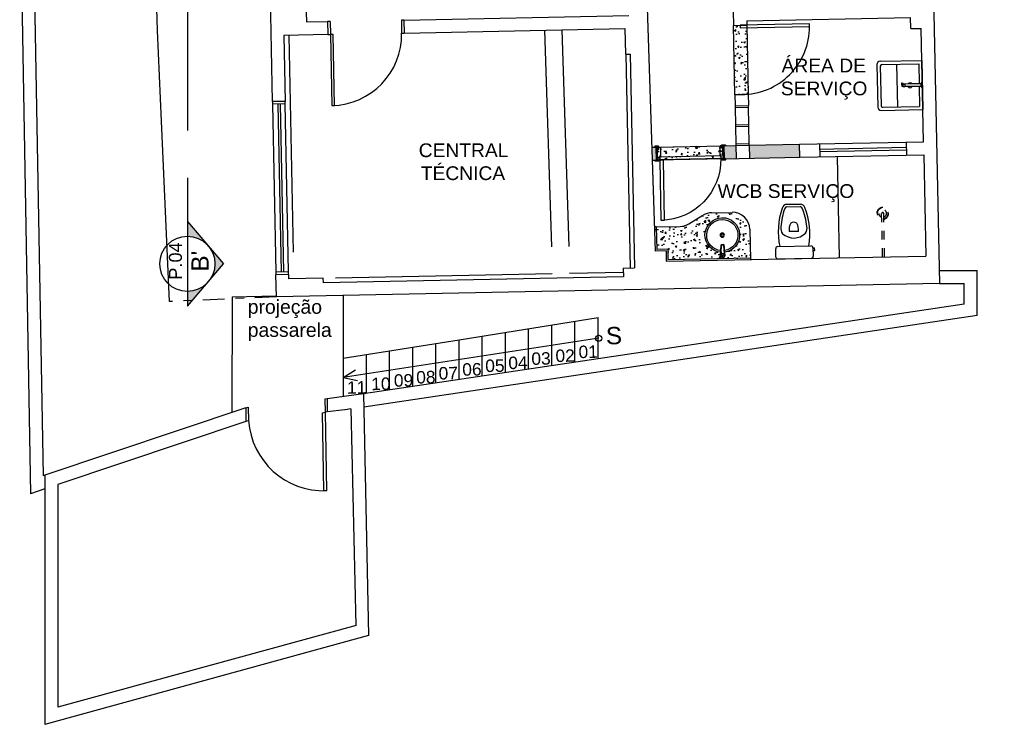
# Model space of a CAD drawing. Header units: inches. Extents: x 276 to 434, y 139 to 224.
# Tile 19 of 48: x 366 to 378, y 139 to 147. Entities that reach past the tile are written whole.
import ezdxf

# ---------------------------------------------------------------- set-up
doc = ezdxf.new("R2010")
doc.units = ezdxf.units.IN
doc.header["$MEASUREMENT"] = 0
for name, pattern in [('DASHDOT2', [0.5, 0.25, -0.125, 0, -0.125]), ('DASHDOTX2', [2, 1, -0.5, 0, -0.5]), ('DASHED2', [0.375, 0.25, -0.125]), ('HIDDEN2', [0.1875, 0.125, -0.0625])]:
    doc.linetypes.add(name, pattern=pattern)
for name, color, linetype in [('TJ-CONSTRUIR', 12, 'Continuous'), ('TJ-ESQUADRIA1', 1, 'Continuous'), ('TJ-ESQUADRIA2', 2, 'Continuous'), ('TJ-ESQUADRIAS', 2, 'Continuous'), ('TJ-GRANITOVISTA', 2, 'Continuous'), ('TJ-HACHURA', 8, 'Continuous'), ('TJ-LINHADECORTE', 6, 'DASHDOTX2'), ('TJ-LOUCA', 2, 'Continuous'), ('TJ-MOBILIARIOHIDRO', 2, 'Continuous'), ('TJ-PAREDE', 5, 'Continuous'), ('TJ-PAREDECORTE', 5, 'Continuous'), ('TJ-PAREDEMURO', 4, 'Continuous'), ('TJ-PISO', 1, 'Continuous'), ('TJ-PROJECAO-VIGA', 9, 'DASHDOT2'), ('TJ-PROJECAOACIMA', 1, 'DASHDOT2'), ('TJ-TEXTO01', 1, 'Continuous'), ('TJ-TEXTO01 1PARA100', 1, 'Continuous'), ('TJ-TEXTO03 1PARA100', 3, 'Continuous')]:
    doc.layers.add(name, color=color, linetype=linetype)
doc.styles.add('ARIAL', font='arial.ttf')
doc.styles.get("Standard").update_dxf_attribs({"font": 'arial.ttf'})
pattern_1 = [(50, (0, 0), (0.179315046, -0.015688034), [0.01875, -0.20625]), (355, (0, 0), (-0.03468783, 0.18804803), [0.015, -0.165]), (100.451444, (0.01494, -0.0013), (0.14462721, 0.17236), [0.01593505, -0.17528553]), (46.1842, (0, 0.05), (0.26681033, -0.04137982), [0.028125, -0.309375]), (96.635635, (0.02223, 0.04655), (0.23366549, 0.24352965), [0.02390259, -0.26292844]), (351.184164, (0, 0.05), (0.23366549, 0.24352965), [0.0225, -0.2475]), (21, (0.025, 0.0375), (0.149226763, -0.10065472), [0.01875, -0.20625]), (326, (0.025, 0.0375), (0.06082883, 0.18128751), [0.015, -0.165]), (71.451445, (0.03744, 0.02911), (0.210055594, 0.08063279), [0.01593505, -0.17528553]), (37.5, (0, 0), (0.003039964, 0.083223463), [0, -0.163, 0, -0.1675, 0, -0.165625]), (7.5, (0, 0), (0.065767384, 0.098602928), [0, -0.0955, 0, -0.15925, 0, -0.063125]), (327.5, (-0.05575, 0), (0.133455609, -0.005638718), [0, -0.0625, 0, -0.195, 0, -0.25875]), (317.5, (-0.08075, 0), (0.145796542, 0.025026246), [0, -0.08125, 0, -0.1295, 0, -0.18375])]

# ---------------------------------------------------------------- blocks, each defined once
blk = doc.blocks.new('Tan-p02')
at = {"color": 2}
for p, q in [((0.019, -0.214), (0.019, 0.296)), ((0.019, 0.296), (0.619, 0.296)), ((0.059, -0.194), (0.059, 0.256)), ((0.059, 0.256), (0.302, 0.256)), ((0.357, 0.296), (0.282, 0.296)), ((0.282, 0.296), (0.282, 0.291)), ((0.357, 0.291), (0.282, 0.291)), ((0.302, 0.283), (0.302, 0.058)), ((0.304, 0.281), (0.304, 0.086)), ((0.334, 0.281), (0.304, 0.281)), ((0.334, 0.281), (0.334, 0.086)), ((0.337, 0.283), (0.337, 0.058)), ((0.337, 0.256), (0.579, 0.256)), ((0.357, 0.296), (0.357, 0.291)), ((0.579, -0.194), (0.579, 0.256)), ((0.619, -0.214), (0.619, 0.296)), ((0.288, 0.046), (0.289, 0.055)), ((0.311, 0.047), (0.288, 0.046)), ((0.289, 0.055), (0.302, 0.061)), ((0.302, 0.058), (0.304, 0.084)), ((0.304, 0.056), (0.335, 0.056)), ((0.333, 0.086), (0.306, 0.086)), ((0.312, 0.045), (0.307, 0.056)), ((0.327, 0.045), (0.331, 0.056)), ((0.335, 0.084), (0.337, 0.058)), ((0.059, -0.014), (0.579, -0.014)), ((0.079, -0.214), (0.559, -0.214)), ((0.059, -0.254), (0.579, -0.254))]:
    blk.add_line(p, q, dxfattribs=at)
for points in [[(0.312, 0.046, 0.077146), (0.312, 0.045, 0.236739)], [(0.312, 0.045, 0.236739), (0.312, 0.045, 0.08552), (0.314, 0.044, 0.043127), (0.316, 0.043, 0.031837), (0.319, 0.043, 0.031837), (0.323, 0.043, 0.043127), (0.325, 0.044, 0.08552), (0.327, 0.045, 0.236739), (0.327, 0.045, 0.159785), (0.327, 0.046, 0.08552)]]:
    blk.add_lwpolyline(points, format="xyb", dxfattribs=at)
for centre, radius, start, end in [((0.278, 0.252), 0.0395, 47.8774, 84.1976), ((0.361, 0.252), 0.0395, 95.7962, 132.1288), ((0.319, 0.146), 0.03, 125.2164, 234.7836), ((0.319, 0.146), 0.03, 305.2164, 54.7836), ((0.304, 0.058), 0.002, 180, 270), ((0.306, 0.084), 0.002, 90, 175.5219), ((0.333, 0.084), 0.002, 4.4781, 90), ((0.335, 0.058), 0.002, 270, 0), ((0.059, -0.214), 0.04, 180, 270), ((0.079, -0.194), 0.02, 180, 270), ((0.559, -0.194), 0.02, 270, 360), ((0.579, -0.214), 0.04, 270, 0)]:
    blk.add_arc(centre, radius, start, end, dxfattribs=at)
blk = doc.blocks.new('porta 70')
at = {"layer": 'TJ-ESQUADRIAS'}
for p, q in [((-0.039, 0.377), (0.035, 0.377)), ((-0.039, 0.368), (-0.039, 0.377)), ((-0.033, 0.368), (-0.039, 0.368)), ((-0.039, 0.36), (-0.033, 0.36)), ((-0.033, 0.36), (-0.033, 0.368)), ((0.005, 0.352), (-0.031, 0.352)), ((0.005, 0.351), (0.005, 0.352)), ((0.01, 0.351), (0.005, 0.351)), ((0.005, 0.348), (0.01, 0.348)), ((0.005, 0.344), (0.005, 0.348)), ((0.008, 0.342), (0.005, 0.344)), ((0.103, 0.342), (0.008, 0.342)), ((0.01, 0.348), (0.01, 0.351)), ((0.035, 0.377), (0.111, 0.377)), ((0.085, 0.368), (0.085, 0.36)), ((0.111, 0.368), (0.085, 0.368)), ((0.085, 0.36), (0.111, 0.36)), ((0.111, 0.377), (0.111, 0.368)), ((0.111, 0.36), (0.111, 0.35)), ((-0.039, -0.361), (-0.033, -0.361)), ((-0.039, -0.369), (-0.039, -0.378)), ((-0.033, -0.369), (-0.039, -0.369)), ((-0.039, -0.378), (0.075, -0.378)), ((-0.033, -0.361), (-0.033, -0.369)), ((0.005, -0.353), (-0.031, -0.353)), ((0.008, -0.343), (0.005, -0.345)), ((0.005, -0.345), (0.005, -0.349)), ((0.005, -0.349), (0.01, -0.349)), ((0.005, -0.352), (0.005, -0.353)), ((0.01, -0.352), (0.005, -0.352)), ((0.103, -0.343), (0.008, -0.343)), ((0.01, -0.349), (0.01, -0.352)), ((0.075, -0.378), (0.111, -0.378)), ((0.085, -0.361), (0.111, -0.361)), ((0.085, -0.369), (0.085, -0.361)), ((0.111, -0.369), (0.085, -0.369)), ((0.111, -0.361), (0.111, -0.351)), ((0.111, -0.378), (0.111, -0.369))]:
    blk.add_line(p, q, dxfattribs=at)
for points in [[(-0.039, 0.404), (-0.041, 0.402), (-0.042, 0.402), (-0.042, 0.367), (-0.037, 0.367), (-0.034, 0.364), (-0.034, 0.36), (-0.042, 0.36, -0.414214), (-0.05, 0.368), (-0.05, 0.402, -0.414214), (-0.042, 0.41), (-0.039, 0.41)], [(0.003, 0.343, -0.165409), (0.002, 0.344, 0.159727), (0.003, 0.351), (0.004, 0.351), (0.004, 0.343)], [(0.09, 0.367), (0.087, 0.364), (0.087, 0.36), (0.114, 0.36, 0.414214), (0.122, 0.368), (0.122, 0.402, 0.414214), (0.114, 0.41), (0.111, 0.41), (0.111, 0.367)], [(-0.039, -0.406), (-0.041, -0.404), (-0.042, -0.404), (-0.042, -0.369), (-0.037, -0.369), (-0.034, -0.366), (-0.034, -0.361), (-0.042, -0.361, 0.414214), (-0.05, -0.369), (-0.05, -0.403, 0.414214), (-0.042, -0.411), (-0.039, -0.411)], [(0.003, -0.344, 0.165409), (0.002, -0.345, -0.159727), (0.003, -0.352), (0.004, -0.352), (0.004, -0.344)], [(0.09, -0.369), (0.087, -0.366), (0.087, -0.361), (0.114, -0.361, -0.414214), (0.122, -0.369), (0.122, -0.403, -0.414214), (0.114, -0.411), (0.111, -0.411), (0.111, -0.369)]]:
    blk.add_lwpolyline(points, format="xyb", close=True, dxfattribs=at)
blk.add_lwpolyline([(-0.035, -0.35), (0, -0.35), (0, 0.35), (-0.035, 0.35), (-0.035, -0.35)], dxfattribs=at)
at = {"layer": 'TJ-ESQUADRIAS', "color": 1, "linetype": 'DASHED2', "ltscale": 5}
blk.add_lwpolyline([(-0.735, -0.315), (-0.735, -0.35), (-0.035, -0.35), (-0.035, -0.315), (-0.735, -0.315)], dxfattribs=at)
blk.add_arc((-0.035, -0.35), 0.7, 90, 180, dxfattribs=at)
at = {"layer": 'TJ-ESQUADRIAS'}
for centre, start, end in [((-0.031, 0.36), 180, 270), ((0.103, 0.35), 270, 0), ((-0.031, -0.361), 90, 180), ((0.103, -0.351), 0, 90)]:
    blk.add_arc(centre, 0.008, start, end, dxfattribs=at)
at = {"layer": 'TJ-PAREDECORTE', "linetype": 'Continuous'}
for p, q in [((-0.039, 0.389), (0.111, 0.389)), ((-0.039, -0.391), (0.111, -0.391))]:
    blk.add_line(p, q, dxfattribs=at)
blk = doc.blocks.new('Vaso-p01')
at = {"color": 2}
for p, q in [((-0.162, 0), (0.162, 0)), ((-0.1822, -0.077), (-0.1984, -0.077)), ((-0.1984, -0.077), (-0.1984, -0.1012)), ((-0.1822, -0.1012), (-0.1822, -0.0203)), ((0.1823, -0.0203), (0.1823, -0.1012)), ((-0.1822, -0.1012), (-0.1984, -0.1012)), ((0.162, -0.1215), (-0.162, -0.1215)), ((0.0696, -0.5331), (-0.0696, -0.5331)), ((0.0667, -0.5088), (-0.0667, -0.5088))]:
    blk.add_line(p, q, dxfattribs=at)
at = {"color": 1}
blk.add_line((-0.0446, -0.2666), (0.0468, -0.2666), dxfattribs=at)
at = {"color": 2}
for centre, radius, start, end in [((-0.162, -0.0203), 0.0203, 90, 180), ((0.162, -0.0203), 0.0203, 0, 90), ((-0.162, -0.1012), 0.0203, 180, 270), ((0.5429, -0.2525), 0.6971, 169.17089, 200.59024), ((-0.5429, -0.2525), 0.6971, 339.40976, 10.82911), ((0.162, -0.1012), 0.0203, 270, 0), ((-0.0292, -0.3001), 0.0988, 147.44183, 187.67949), ((0, -0.3672), 0.1647, 46.93851, 133.06149), ((0.0292, -0.3001), 0.0988, 352.32051, 32.55817), ((0.5429, -0.2525), 0.6728, 185.18381, 200.88932), ((-0.5429, -0.2525), 0.6728, 339.11068, 354.81619), ((-0.0589, -0.4806), 0.0536, 198.53904, 258.45994), ((-0.0589, -0.4806), 0.0293, 203.71428, 254.36495), ((0.0589, -0.4806), 0.0293, 285.63505, 336.28572), ((0.0589, -0.4806), 0.0536, 281.54006, 341.46096)]:
    blk.add_arc(centre, radius, start, end, dxfattribs=at)
at = {"color": 1}
for centre, radius, start, end in [((0.09, -0.2818), 0.1355, 173.55884, 209.06103), ((-0.0878, -0.2818), 0.1355, 330.93897, 6.44116), ((0.0011, -0.2978), 0.0579, 239.32968, 300.67032)]:
    blk.add_arc(centre, radius, start, end, dxfattribs=at)
blk = doc.blocks.new('Chuv-p01')
at = {"color": 1, "linetype": 'HIDDEN2', "ltscale": 0.2}
for p, q in [((0, 0.02), (-0.4238, 0.02)), ((0, 0), (-0.4238, 0))]:
    blk.add_line(p, q, dxfattribs=at)
for centre, radius, start, end in [((-0.425, 0.01), 0.0577, 9.9762, 350.0238), ((-0.425, 0.01), 0.0527, 10.93342, 349.06658), ((-0.425, 0.01), 0.0377, 15.37203, 344.62797), ((-0.4238, 0.01), 0.01, 90, 270)]:
    blk.add_arc(centre, radius, start, end, dxfattribs=at)
blk = doc.blocks.new('pia-padrao')
at = {"color": 2}
for p, q in [((-0.015, -0.111), (-0.025, -0.241)), ((-0.015, -0.111), (0.015, -0.111)), ((0.025, -0.241), (0.015, -0.111))]:
    blk.add_line(p, q, dxfattribs=at)
at = {"color": 1}
for p, q in [((-0.01, -0.116), (-0.015, -0.111)), ((0.01, -0.116), (0.015, -0.111)), ((-0.018, -0.217), (-0.019, -0.223)), ((-0.014, -0.165), (-0.018, -0.217)), ((-0.01, -0.116), (-0.014, -0.165)), ((-0.01, -0.116), (0.01, -0.116)), ((0.017, -0.197), (0.01, -0.116)), ((0.017, -0.197), (0.018, -0.217)), ((0.019, -0.223), (0.018, -0.217))]:
    blk.add_line(p, q, dxfattribs=at)
for p, q in [((0.011, -0.217), (0.019, -0.225)), ((0.019, -0.225), (0.019, -0.223))]:
    blk.add_line(p, q)
at = {"color": 1, "ltscale": 0.5}
for radius in [0.025, 0.015]:
    blk.add_circle((0, 0), radius, dxfattribs=at)
at = {"color": 1}
blk.add_circle((0, -0.235), 0.00643, dxfattribs=at)
at = {"color": 2, "ltscale": 0.5}
for radius, start, end in [(0.2, 276.2442, 263.7558), (0.18, 276.4493, 263.5507)]:
    blk.add_arc((0, 0), radius, start, end, dxfattribs=at)
at = {"color": 1}
for centre, radius, start, end in [((0, -0.235), 0.0218, 150, 180), ((-0.02, -0.216), 0.00893, 275.8635, 354.1365), ((0, -0.235), 0.0218, 90, 120), ((0.008, -0.205), 0.0121, 227.1718, 282.8282), ((0, -0.235), 0.0218, 30, 60), ((0.025, -0.229), 0.00759, 147.0917, 242.9083), ((-0.027, -0.243), 0.00898, 336.1495, 53.8505), ((0, -0.235), 0.0218, 210, 240), ((0.018, -0.254), 0.0075, 86.2973, 183.7027), ((0, -0.235), 0.0218, 330, 0)]:
    blk.add_arc(centre, radius, start, end, dxfattribs=at)
at = {"color": 2}
blk.add_arc((0, -0.235), 0.0256, 192.6804, 347.3196, dxfattribs=at)

msp = doc.modelspace()

# ---------------------------------------------------------------- hatches: boundary and pattern name
at = {"layer": 'TJ-CONSTRUIR'}
h = msp.add_hatch(color=256, dxfattribs=at)
h.dxf.hatch_style = 1
h.paths.add_polyline_path([(374.418, 145.755), (374.28, 145.752), (374.283, 145.602), (374.421, 145.605)])
h.paths.add_polyline_path([(373.5, 145.736), (373.448, 145.735), (373.453, 145.585), (373.503, 145.586)])
h = msp.add_hatch(color=256, dxfattribs=at)
h.dxf.hatch_style = 1
h.paths.add_polyline_path([(375.153, 145.769), (374.573, 145.758), (374.576, 145.608), (375.156, 145.619)])
at = {"layer": 'TJ-HACHURA'}
h = msp.add_hatch(dxfattribs=at)
h.set_pattern_fill('AR-CONC', color=8, scale=0.025)
h.set_pattern_definition(pattern_1)
h.paths.add_polyline_path([(374.406, 146.341), (374.39, 147.141), (374.545, 147.144), (374.561, 146.345)])
h = msp.add_hatch(dxfattribs=at)
h.set_pattern_fill('AR-CONC', color=8, scale=0.025)
h.set_pattern_definition(pattern_1)
h.paths.add_polyline_path([(373.503, 145.586), (373.5, 145.736), (374.279, 145.752), (374.282, 145.602)])
at = {"layer": 'TJ-HACHURA', "linetype": 'Continuous'}
h = msp.add_hatch(dxfattribs=at)
h.set_pattern_fill('AR-CONC', color=8, scale=0.025)
h.set_pattern_definition(pattern_1)
h.paths.add_polyline_path([(374.579, 144.788, 0.414214), (374.375, 144.983), (374.139, 144.979, 0.131652), (374.039, 144.95), (373.874, 144.85, -0.131652), (373.775, 144.821), (373.499, 144.816), (373.507, 144.556), (373.632, 144.558), (373.635, 144.438), (374.586, 144.458)])
h.paths.add_polyline_path([(374.288, 144.523), (374.292, 144.481, -0.8), (374.242, 144.48), (374.245, 144.522, -18.333575)], flags=16)
h.paths.add_polyline_path([(374.237, 144.721, -1), (374.287, 144.721, -1)], flags=0)
h.paths.add_polyline_path([(374.277, 144.721, -1), (374.247, 144.721, -1)], flags=0)
h.paths.add_polyline_path([(374.25, 144.61), (374.28, 144.61), (374.275, 144.605), (374.28, 144.557), (374.285, 144.504), (374.286, 144.497, -0.35117), (374.278, 144.505, 0.131652), (374.267, 144.508, -0.247736), (374.256, 144.504), (374.248, 144.496), (374.248, 144.498), (374.249, 144.503), (374.25, 144.523), (374.254, 144.605)], flags=0)
h.paths.add_polyline_path([(374.274, 144.486, -1), (374.261, 144.486, -1)], flags=0)
at = {"layer": 'TJ-LINHADECORTE', "linetype": 'Continuous'}
h = msp.add_hatch(color=256, dxfattribs=at)
h.dxf.hatch_style = 1
h.paths.add_polyline_path([(368.313, 144.159), (368.092, 143.899), (368.092, 144.071, 0.193472)])
h.paths.add_polyline_path([(368.507, 144.389), (368.356, 144.21, 0.308028), (368.356, 144.568)])
h.paths.add_polyline_path([(368.313, 144.619, 0.193472), (368.092, 144.707), (368.092, 144.879)])

# ---------------------------------------------------------------- linework, layer by layer
at = {"layer": 'TJ-ESQUADRIA1'}
for p, q in [((369.075, 146.231), (369.114, 144.292)), ((369.259, 144.295), (369.219, 146.234))]:
    msp.add_line(p, q, dxfattribs=at)
msp.add_arc((369.743, 147.035), 0.82, 271.1604, 1.1604, dxfattribs=at)
at = {"layer": 'TJ-ESQUADRIA1', "color": 1}
msp.add_arc((369.666, 142.64), 0.87, 183.9603, 271.7989, dxfattribs=at)
at = {"layer": 'TJ-ESQUADRIA2'}
for p, q in [((369.74, 147.185), (369.71, 147.184)), ((369.74, 147.185), (369.743, 147.035)), ((370.56, 147.202), (370.563, 147.052)), ((370.59, 147.202), (370.56, 147.202)), ((369.713, 147.034), (369.743, 147.035)), ((370.563, 147.052), (370.593, 147.052)), ((369.074, 146.261), (369.075, 146.231)), ((369.219, 146.234), (369.075, 146.231)), ((369.135, 146.233), (369.174, 144.293)), ((369.204, 144.294), (369.165, 146.233)), ((369.219, 146.234), (369.219, 146.264)), ((369.259, 144.295), (369.114, 144.292)), ((369.114, 144.292), (369.114, 144.262)), ((369.259, 144.265), (369.259, 144.295)), ((369.703, 142.831), (369.676, 142.827)), ((369.676, 142.827), (369.68, 142.676)), ((368.765, 142.726), (368.795, 142.736)), ((368.795, 142.736), (368.798, 142.578)), ((369.706, 142.68), (369.68, 142.676)), ((368.798, 142.578), (368.768, 142.569))]:
    msp.add_line(p, q, dxfattribs=at)
at = {"layer": 'TJ-ESQUADRIA2', "linetype": 'Continuous'}
msp.add_lwpolyline([(374.468, 147.113), (375.268, 147.129), (375.268, 147.159), (374.468, 147.143)], close=True, dxfattribs=at)
at = {"layer": 'TJ-ESQUADRIA2'}
for points in [[(369.76, 146.215), (369.79, 146.216), (369.773, 147.036), (369.743, 147.035)], [(369.696, 141.771), (369.666, 141.77), (369.65, 142.671), (369.68, 142.676)]]:
    msp.add_lwpolyline(points, close=True, dxfattribs=at)
at = {"layer": 'TJ-ESQUADRIA2', "color": 1, "linetype": 'Continuous'}
msp.add_arc((374.486, 147.125), 0.782, 269.8522, 0.2792, dxfattribs=at)
at = {"layer": 'TJ-GRANITOVISTA'}
for p, q in [((373.874, 144.85), (374.039, 144.95)), ((374.139, 144.979), (374.375, 144.983)), ((373.479, 144.815), (373.775, 144.821)), ((374.579, 144.788), (374.586, 144.438))]:
    msp.add_line(p, q, dxfattribs=at)
at = {"layer": 'TJ-GRANITOVISTA', "color": 3}
for p, q in [((373.499, 144.816), (373.479, 144.815)), ((373.499, 144.816), (373.507, 144.556)), ((373.632, 144.558), (373.507, 144.556)), ((373.632, 144.558), (373.635, 144.438)), ((373.635, 144.438), (374.586, 144.458)), ((374.586, 144.458), (374.586, 144.438))]:
    msp.add_line(p, q, dxfattribs=at)
at = {"layer": 'TJ-GRANITOVISTA'}
for centre, start, end in [((374.143, 144.779), 91.1604, 121.1604), ((374.379, 144.784), 1.1604, 91.1604), ((373.771, 145.021), 271.1604, 301.1604)]:
    msp.add_arc(centre, 0.2, start, end, dxfattribs=at)
at = {"layer": 'TJ-LINHADECORTE', "color": 1, "ltscale": 10}
msp.add_line((368.092, 176.026), (368.092, 145.382), dxfattribs=at)
at = {"layer": 'TJ-LINHADECORTE', "linetype": 'Continuous'}
for p, q in [((368.092, 145.382), (368.092, 143.899)), ((368.092, 144.879), (368.507, 144.389)), ((368.092, 143.899), (368.507, 144.389))]:
    msp.add_line(p, q, dxfattribs=at)
msp.add_circle((368.092, 144.389), 0.318, dxfattribs=at)
at = {"layer": 'TJ-PAREDE'}
for p, q in [((369.074, 146.261), (369.039, 148.001)), ((374.379, 147.701), (374.39, 147.141)), ((376.698, 147.532), (376.766, 144.163)), ((373.39, 147.484), (373.488, 144.535)), ((369.463, 147.294), (369.465, 147.18)), ((369.465, 147.18), (369.71, 147.184)), ((369.71, 147.184), (369.713, 147.034)), ((370.59, 147.202), (373.185, 147.255)), ((370.59, 147.202), (370.593, 147.052)), ((374.544, 147.194), (376.434, 147.233)), ((374.544, 147.194), (374.545, 147.144)), ((376.436, 147.103), (376.434, 147.233)), ((370.593, 147.052), (373.138, 147.104)), ((373.138, 147.104), (373.144, 146.809)), ((374.39, 147.141), (374.545, 147.144)), ((376.436, 147.103), (376.556, 147.105)), ((376.583, 145.798), (376.556, 147.105)), ((369.713, 147.034), (369.204, 147.024)), ((369.204, 147.024), (369.219, 146.264)), ((373.144, 146.809), (373.199, 146.81)), ((373.199, 146.81), (373.249, 144.342)), ((374.406, 146.341), (374.561, 146.345)), ((374.406, 146.341), (374.409, 146.214)), ((374.561, 146.345), (374.564, 146.218)), ((369.219, 146.264), (369.074, 146.261)), ((374.409, 146.214), (374.564, 146.218)), ((373.448, 145.735), (373.5, 145.736)), ((373.503, 145.586), (373.5, 145.736)), ((374.28, 145.752), (374.573, 145.758)), ((374.283, 145.602), (374.28, 145.752)), ((374.418, 145.755), (374.421, 145.605)), ((374.573, 145.758), (375.153, 145.769)), ((374.573, 145.758), (374.576, 145.608)), ((375.153, 145.769), (376.583, 145.798)), ((375.156, 145.619), (375.153, 145.769)), ((374.283, 145.602), (375.156, 145.619)), ((375.156, 145.619), (376.586, 145.648)), ((376.586, 145.648), (376.61, 144.479)), ((373.453, 145.585), (373.503, 145.586)), ((373.613, 144.538), (373.488, 144.535)), ((373.613, 144.538), (373.615, 144.418)), ((375.18, 144.45), (376.61, 144.479)), ((373.119, 144.339), (373.249, 144.342)), ((373.615, 144.418), (374.6, 144.438)), ((374.6, 144.438), (375.18, 144.45)), ((369.259, 144.265), (369.114, 144.262)), ((369.12, 144.008), (369.114, 144.262)), ((369.12, 144.008), (369.114, 144.262)), ((369.259, 144.265), (369.26, 144.216)), ((373.121, 144.239), (369.661, 144.169)), ((373.119, 144.339), (373.121, 144.239)), ((376.766, 144.163), (369.12, 144.008)), ((369.66, 144.224), (369.26, 144.216)), ((369.661, 144.169), (369.66, 144.224)), ((370.124, 142.888), (369.703, 142.831)), ((370.124, 142.888), (370.183, 140.1)), ((369.703, 142.831), (369.706, 142.68)), ((368.765, 142.726), (366.448, 141.95)), ((368.765, 142.726), (368.768, 142.569)), ((369.907, 142.704), (369.706, 142.68)), ((369.977, 142.714), (369.911, 142.704)), ((369.977, 142.714), (370.034, 140.214)), ((369.977, 142.714), (369.977, 142.714)), ((368.768, 142.569), (366.598, 141.842)), ((366.448, 141.95), (366.448, 139.075)), ((366.598, 141.842), (366.598, 139.272)), ((370.037, 140.215), (366.598, 139.272)), ((370.183, 140.1), (366.448, 139.075))]:
    msp.add_line(p, q, dxfattribs=at)
at = {"layer": 'TJ-PAREDE', "color": 3}
for p, q in [((374.409, 146.214), (374.409, 146.194)), ((374.409, 146.194), (374.564, 146.198)), ((374.564, 146.198), (374.564, 146.218)), ((374.413, 145.994), (374.568, 145.998)), ((374.413, 145.994), (374.414, 145.974)), ((374.414, 145.974), (374.569, 145.978)), ((374.569, 145.978), (374.568, 145.998)), ((374.418, 145.775), (374.573, 145.778)), ((374.418, 145.775), (374.418, 145.755)), ((374.573, 145.758), (374.573, 145.778))]:
    msp.add_line(p, q, dxfattribs=at)
at = {"layer": 'TJ-PAREDE', "color": 2}
for p, q in [((374.409, 146.194), (374.413, 145.994)), ((374.568, 145.998), (374.564, 146.198)), ((374.414, 145.974), (374.418, 145.775)), ((374.573, 145.778), (374.569, 145.978))]:
    msp.add_line(p, q, dxfattribs=at)
at = {"layer": 'TJ-PAREDEMURO'}
for p, q in [((366.158, 148.857), (366.282, 141.736)), ((366.305, 148.707), (366.43, 141.944)), ((376.766, 144.313), (377.2, 144.313)), ((377.2, 143.794), (377.2, 144.313)), ((376.766, 144.163), (377.05, 144.163)), ((377.05, 143.924), (377.05, 144.163)), ((377.05, 143.924), (372.83, 143.293)), ((377.2, 143.794), (372.852, 143.144)), ((372.83, 143.293), (370.124, 142.888)), ((372.852, 143.144), (370.127, 142.737)), ((366.448, 141.95), (366.43, 141.944)), ((366.448, 141.792), (366.282, 141.736))]:
    msp.add_line(p, q, dxfattribs=at)
at = {"layer": 'TJ-PISO'}
for p, q in [((375.586, 145.628), (375.61, 144.458)), ((371.226, 143.513), (372.83, 143.769)), ((372.295, 143.213), (372.295, 143.683)), ((372.562, 143.253), (372.562, 143.726)), ((372.83, 143.293), (372.83, 143.769)), ((371.494, 143.093), (371.494, 143.555)), ((371.761, 143.133), (371.761, 143.598)), ((372.028, 143.173), (372.028, 143.641)), ((370.959, 143.013), (370.959, 143.47))]:
    msp.add_line(p, q, dxfattribs=at)
for points in [[(374.406, 146.341), (374.39, 147.141), (374.545, 147.144), (374.561, 146.345), (374.406, 146.341)], [(373.503, 145.586), (373.5, 145.736), (374.279, 145.752), (374.282, 145.602), (373.503, 145.586)]]:
    msp.add_lwpolyline(points, dxfattribs=at)
at = {"layer": 'TJ-PROJECAO-VIGA', "ltscale": 10}
for p, q in [((372.212, 147.085), (372.301, 144.272)), ((372.412, 147.089), (372.501, 144.276)), ((369.264, 147.025), (369.32, 144.217)), ((373.149, 146.809), (373.199, 144.341)), ((372.301, 144.272), (369.66, 144.219)), ((373.12, 144.289), (372.501, 144.276))]:
    msp.add_line(p, q, dxfattribs=at)
at = {"layer": 'TJ-PROJECAOACIMA', "ltscale": 5}
for p, q in [((375.383, 145.774), (375.386, 145.624)), ((375.384, 145.714), (376.384, 145.734)), ((375.385, 145.684), (376.385, 145.704)), ((376.383, 145.794), (376.386, 145.644))]:
    msp.add_line(p, q, dxfattribs=at)
at = {"layer": 'TJ-PROJECAOACIMA'}
msp.add_line((369.12, 144.008), (367.886, 143.954), dxfattribs=at)
at = {"layer": 'TJ-PROJECAOACIMA', "ltscale": 15}
for p, q in [((368.609, 144.008), (368.604, 142.672)), ((368.609, 144.008), (369.119, 144.018)), ((369.889, 144.023), (369.889, 142.856)), ((369.889, 143.299), (371.226, 143.513)), ((371.226, 143.053), (371.226, 143.513)), ((370.158, 142.893), (370.158, 143.342)), ((370.425, 142.933), (370.425, 143.385)), ((370.692, 142.973), (370.692, 143.427))]:
    msp.add_line(p, q, dxfattribs=at)
at = {"layer": 'TJ-PROJECAOACIMA', "ltscale": 20}
msp.add_lwpolyline([(367.886, 143.954), (367.795, 146.035), (367.749, 147.08), (367.717, 148.179), (367.687, 150.158), (367.672, 152.561), (367.672, 154.361), (367.685, 156.901), (367.694, 158.881), (367.689, 160.929), (367.669, 162.727), (367.612, 164.916), (367.56, 166.896), (367.554, 169.13), (367.55, 171.13), (367.545, 174.131), (377.514, 174.118)], dxfattribs=at)
at = {"layer": 'TJ-TEXTO01'}
for p, q in [((372.836, 143.531), (369.889, 143.076)), ((369.889, 143.076), (370.032, 143.164)), ((369.889, 143.076), (370.054, 143.042))]:
    msp.add_line(p, q, dxfattribs=at)
msp.add_circle((372.836, 143.531), 0.0352, dxfattribs=at)

# ---------------------------------------------------------------- block references
for name, p, xscale, yscale, zscale, rotation in [('Tan-p02', (376.284, 146.748), 0.9448818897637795, 0.9448818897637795, 0.9448818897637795, 271.1603887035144), ('Chuv-p01', (376.11, 144.469), 1.181102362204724, 1.181102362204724, 1.181102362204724, 271.1603887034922)]:
    msp.add_blockref(name, p, dxfattribs=dict(xscale=xscale, yscale=yscale, zscale=zscale, rotation=rotation))
at = {"layer": 'TJ-ESQUADRIA2', "linetype": 'Continuous', "xscale": -1, "rotation": 271.1603887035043}
msp.add_blockref('porta 70', (373.893, 145.632), dxfattribs=at)
at = {"layer": 'TJ-LOUCA', "xscale": 1.181102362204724, "yscale": 1.181102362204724, "zscale": 1.181102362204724, "rotation": 181.1603887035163}
msp.add_blockref('Vaso-p01', (375.095, 144.448), dxfattribs=at)
at = {"layer": 'TJ-MOBILIARIOHIDRO', "xscale": -1, "rotation": 1.160388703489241}
msp.add_blockref('pia-padrao', (374.262, 144.721), dxfattribs=at)

# ---------------------------------------------------------------- texts
at = {"layer": 'TJ-LINHADECORTE', "color": 1, "linetype": 'Continuous', "attachment_point": 1, "rotation": 90, "style": 'ARIAL'}
for s, width, insert, char_height in [('P.04', 0.27423, (367.879, 144.206), 0.15), ("B'", 0.2669, (368.138, 144.3), 0.2)]:
    msp.add_mtext_dynamic_manual_height_columns(s, width=width, gutter_width=39.768, heights=[0], dxfattribs=dict(at, insert=insert, char_height=char_height))
at = {"layer": 'TJ-TEXTO01', "attachment_point": 1}
for s, insert, char_height, rotation in [('S', (372.917, 143.659), 0.2, 1.1032), ('01', (372.602, 143.444), 0.1435, 1.1604), ('04', (371.792, 143.317), 0.1435, 1.1604), ('03', (372.058, 143.366), 0.1435, 1.1604), ('02', (372.336, 143.399), 0.1435, 1.1604), ('06', (371.261, 143.241), 0.1435, 1.1604), ('05', (371.526, 143.283), 0.1435, 1.1604), ('09', (370.472, 143.114), 0.1435, 1.1604), ('08', (370.73, 143.151), 0.1435, 1.1604), ('07', (370.988, 143.197), 0.1435, 1.1604), ('11', (369.932, 143.032), 0.1435, 1.1604), ('10', (370.211, 143.074), 0.1435, 1.1604)]:
    msp.add_mtext_dynamic_manual_height_columns(s, width=0.11169, gutter_width=1, heights=[0], dxfattribs=dict(at, insert=insert, char_height=char_height, rotation=rotation))
at = {"layer": 'TJ-TEXTO01 1PARA100', "insert": (368.788, 143.973), "char_height": 0.16, "width": 0.92315, "attachment_point": 1, "style": 'ARIAL'}
msp.add_mtext('projeção passarela', dxfattribs=at)
at = {"layer": 'TJ-TEXTO03 1PARA100', "char_height": 0.15875, "attachment_point": 1, "style": 'ARIAL'}
for s, insert, width in [('\\pi0.24167;ÁREA DE \\P\\pi0.23339;SERVIÇO', (374.704, 146.757), 1.44505), ('\\pi0.51427;CENTRAL \\P\\pi0.5381;TÉCNICA', (370.246, 145.779), 2.04472), ('\\pi0.24009;WCB SERVIÇO', (373.967, 145.308), 2.04472)]:
    msp.add_mtext(s, dxfattribs=dict(at, insert=insert, width=width))

doc.saveas('drawing.dxf')
